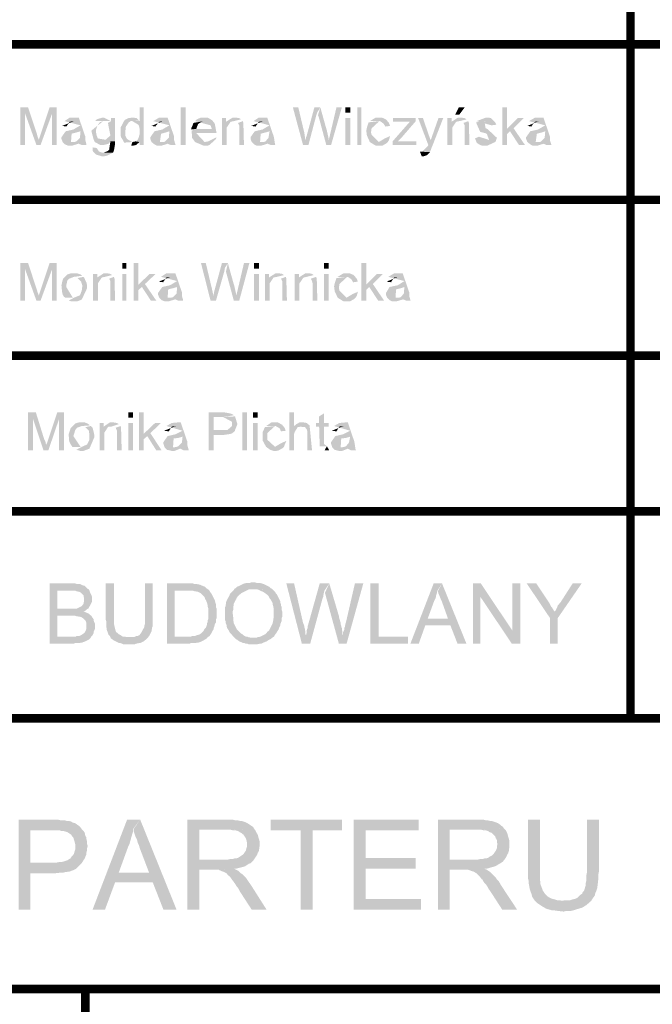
# Model space of a CAD drawing. Header units: millimetres. Extents: x -14047 to 49934, y -21523 to 14989.
# Tile 200 of 201: x 13770 to 13864, y 2704 to 2850. Entities that reach past the tile are written whole.
import ezdxf

# ---------------------------------------------------------------- set-up
doc = ezdxf.new("R2010")
doc.units = ezdxf.units.MM
doc.linetypes.add('ACAD_ISO02W100', pattern=[15, 12, -3])
doc.layers.add('A_PPOŻ', color=1, linetype='ACAD_ISO02W100', lineweight=30, true_color=0xff0000)
doc.layers.add('H', color=7, linetype='Continuous')
doc.layers.add('P', color=7, linetype='Continuous')

# ---------------------------------------------------------------- blocks, each defined once
blk = doc.blocks.new('PODKŁAD')
at = {"layer": 'H', "linetype": 'Continuous'}
for points in [[(16810.22, 5206.58), (16810.22, 5212.14), (16811.37, 5212.14), (16810.93, 5211.25), (16810.93, 5206.58)], [(16812.61, 5206.58), (16810.93, 5211.25), (16811.37, 5212.14), (16812.69, 5208.17), (16812.78, 5207.81), (16812.96, 5207.37)], [(16812.61, 5206.58), (16812.96, 5207.37), (16813.05, 5207.64), (16814.55, 5212.14), (16815.6, 5212.14), (16814.9, 5211.17), (16813.22, 5206.58)], [(16814.9, 5206.58), (16814.9, 5211.17), (16815.6, 5212.14), (16815.6, 5206.58)], [(16827.86, 5206.58), (16827.86, 5207.02), (16827.24, 5207.11), (16827.51, 5207.28), (16827.68, 5207.55), (16827.86, 5208.17), (16827.86, 5208.7), (16827.86, 5208.96), (16827.77, 5209.4), (16827.68, 5209.58), (16826.8, 5210.11), (16827.86, 5210.11), (16827.86, 5212.14), (16828.48, 5212.14), (16828.48, 5206.58)], [(16833.94, 5206.58), (16833.94, 5212.14), (16834.65, 5212.14), (16834.65, 5206.58)], [(16852.02, 5206.58), (16850.52, 5212.14), (16851.32, 5212.14), (16852.2, 5208.43), (16852.38, 5207.28)], [(16852.02, 5206.58), (16852.38, 5207.28), (16852.46, 5207.55), (16852.46, 5207.73), (16852.55, 5207.9), (16853.7, 5212.14), (16854.58, 5212.14), (16854.14, 5211.43), (16853.96, 5210.9), (16852.82, 5206.58)], [(16855.46, 5206.58), (16854.32, 5210.81), (16854.23, 5210.99), (16854.58, 5212.14), (16855.37, 5209.31), (16855.55, 5208.7), (16855.82, 5207.46), (16855.82, 5207.28)], [(16855.46, 5206.58), (16855.82, 5207.28), (16856.96, 5212.14), (16857.76, 5212.14), (16856.17, 5206.58)], [(16858.29, 5211.34), (16858.29, 5212.14), (16858.99, 5212.14), (16858.99, 5211.34)], [(16860.04, 5206.58), (16860.04, 5212.14), (16860.66, 5212.14), (16860.66, 5206.58)], [(16874.51, 5211.08), (16875.04, 5212.14), (16875.92, 5212.14), (16875.13, 5211.08)], [(16881.48, 5206.58), (16881.48, 5212.14), (16882.18, 5212.14), (16882.18, 5208.96), (16882.62, 5208.61), (16882.18, 5208.17), (16882.18, 5206.58)], [(16817.1, 5209.31), (16816.4, 5209.4), (16818.16, 5210.11), (16817.54, 5210.02), (16817.1, 5209.4)], [(16819.31, 5206.58), (16818.25, 5207.02), (16818.51, 5207.11), (16819.04, 5207.64), (16819.13, 5208.61), (16816.93, 5208.61), (16818.07, 5208.87), (16819.13, 5209.49), (16816.75, 5210.11), (16817.54, 5210.64), (16818.43, 5210.64), (16818.87, 5210.64), (16819.84, 5207.81), (16819.84, 5207.28), (16820.01, 5206.67), (16820.01, 5206.58)], [(16822.3, 5206.58), (16822.04, 5206.58), (16821.25, 5207.02), (16821.07, 5207.37), (16820.72, 5208.7), (16822.48, 5210.11), (16821.95, 5209.93), (16821.6, 5209.4), (16821.43, 5208.87), (16821.43, 5208.43), (16821.51, 5207.99), (16821.69, 5207.55), (16824.24, 5207.11), (16823.54, 5207.11), (16823.27, 5206.76), (16822.57, 5206.58)], [(16822.74, 5210.11), (16821.25, 5210.11), (16821.51, 5210.37), (16822.39, 5210.64), (16822.57, 5210.64), (16823.62, 5210.11)], [(16824.24, 5207.11), (16822.57, 5207.11), (16823.54, 5207.99), (16823.18, 5209.84), (16823.62, 5210.11), (16823.62, 5210.55), (16824.24, 5210.55)], [(16825.57, 5206.93), (16825.3, 5207.46), (16825.12, 5207.73), (16825.04, 5207.99), (16825.04, 5208.7), (16825.04, 5209.14), (16825.65, 5210.28), (16826.18, 5210.55), (16826.89, 5210.64), (16827.42, 5210.55), (16827.77, 5210.2), (16826.8, 5210.11), (16826.54, 5210.11), (16826.27, 5209.93), (16825.83, 5209.31), (16825.74, 5208.43), (16825.74, 5207.99), (16826.01, 5207.46), (16826.8, 5207.02)], [(16830.24, 5209.31), (16829.62, 5209.4), (16831.3, 5210.11), (16830.77, 5210.02), (16830.24, 5209.4)], [(16832.44, 5206.58), (16831.47, 5207.02), (16831.65, 5207.11), (16832.18, 5207.64), (16832.27, 5208.61), (16830.06, 5208.61), (16831.21, 5208.87), (16832.27, 5209.49), (16829.89, 5210.11), (16830.77, 5210.64), (16831.56, 5210.64), (16832, 5210.64), (16832.97, 5207.81), (16832.97, 5207.28), (16833.15, 5206.67), (16833.24, 5206.58)], [(16836.06, 5207.02), (16835.62, 5207.64), (16835.62, 5207.9), (16835.53, 5208.7), (16836.24, 5208.96), (16838.53, 5208.96), (16838.35, 5209.49), (16836.06, 5210.11), (16836.32, 5210.37), (16836.94, 5210.64), (16837.38, 5210.64), (16837.56, 5210.64), (16837.82, 5210.64), (16838.09, 5210.55), (16838.62, 5210.2), (16838.97, 5209.75), (16839.24, 5208.34), (16836.24, 5208.34), (16837.47, 5207.02)], [(16835.53, 5208.87), (16835.53, 5209.14), (16835.71, 5209.49), (16835.8, 5209.84), (16837.3, 5210.11), (16837.03, 5210.02), (16836.5, 5209.67), (16836.24, 5208.96)], [(16840.03, 5206.58), (16840.03, 5210.55), (16840.65, 5210.55), (16840.65, 5210.02), (16841.26, 5209.93), (16840.73, 5209.14), (16840.73, 5206.58)], [(16841.26, 5209.93), (16840.65, 5210.02), (16841.62, 5210.64), (16841.88, 5210.64), (16842.06, 5210.64), (16842.59, 5210.55), (16842.85, 5210.37), (16841.79, 5210.11), (16841.35, 5210.02)], [(16842.59, 5206.58), (16842.59, 5209.14), (16842.59, 5209.49), (16842.41, 5209.84), (16843.12, 5210.11), (16843.2, 5209.84), (16843.29, 5206.58)], [(16845.06, 5209.31), (16844.35, 5209.4), (16846.11, 5210.11), (16845.5, 5210.02), (16845.06, 5209.4)], [(16847.26, 5206.58), (16846.2, 5207.02), (16846.47, 5207.11), (16846.91, 5207.64), (16847.08, 5208.61), (16844.88, 5208.61), (16846.03, 5208.87), (16847.08, 5209.49), (16844.7, 5210.11), (16845.5, 5210.64), (16846.38, 5210.64), (16846.73, 5210.64), (16847.7, 5207.81), (16847.79, 5207.28), (16847.88, 5206.67), (16847.97, 5206.58)], [(16858.29, 5206.58), (16858.29, 5210.55), (16858.99, 5210.55), (16858.99, 5206.58)], [(16861.9, 5207.02), (16861.46, 5207.99), (16861.37, 5208.7), (16861.46, 5209.14), (16861.72, 5209.93), (16863.31, 5210.11), (16862.16, 5209.05), (16862.07, 5208.43), (16862.16, 5208.08), (16863.22, 5207.02)], [(16864.19, 5209.31), (16863.92, 5209.75), (16863.4, 5210.11), (16861.9, 5210.11), (16862.78, 5210.64), (16863.4, 5210.64), (16863.66, 5210.64), (16864.28, 5210.37), (16864.72, 5209.84), (16864.89, 5209.4)], [(16865.25, 5206.58), (16865.25, 5207.11), (16867.81, 5210.02), (16868.69, 5210.11), (16866.48, 5207.55), (16866.04, 5207.11)], [(16865.34, 5210.02), (16865.34, 5210.55), (16868.69, 5210.55), (16868.69, 5210.11), (16867.81, 5210.02), (16867.36, 5210.02), (16867.19, 5210.02)], [(16870.54, 5206.58), (16869.04, 5210.55), (16869.75, 5210.55), (16870.54, 5208.25), (16870.89, 5207.28)], [(16870.8, 5205.52), (16869.66, 5205.61), (16870.45, 5206.4), (16870.89, 5207.28), (16872.04, 5210.55), (16872.74, 5210.55), (16871.16, 5206.49), (16871.07, 5206.31), (16870.89, 5205.79), (16870.8, 5205.61)], [(16873.36, 5206.58), (16873.36, 5210.55), (16873.98, 5210.55), (16873.98, 5210.02), (16874.6, 5209.93), (16874.07, 5209.14), (16874.07, 5206.58)], [(16874.6, 5209.93), (16873.98, 5210.02), (16874.95, 5210.64), (16875.21, 5210.64), (16875.39, 5210.64), (16875.92, 5210.55), (16876.18, 5210.37), (16875.13, 5210.11), (16874.68, 5210.02)], [(16875.92, 5206.58), (16875.92, 5209.14), (16875.92, 5209.49), (16875.74, 5209.84), (16876.45, 5210.11), (16876.54, 5209.84), (16876.62, 5206.58)], [(16880.42, 5207.02), (16879.09, 5207.02), (16879.62, 5207.11), (16879.18, 5208.25), (16878.92, 5208.34), (16878.21, 5208.52), (16877.59, 5209.93), (16879.01, 5210.11), (16878.83, 5210.11), (16879.01, 5209.05), (16879.27, 5208.96), (16880.68, 5207.64), (16880.51, 5207.11)], [(16879.89, 5209.49), (16877.68, 5210.11), (16879.09, 5210.64), (16879.45, 5210.64), (16879.8, 5210.55), (16880.42, 5209.93), (16880.59, 5209.58)], [(16883.94, 5206.58), (16882.62, 5208.61), (16882.18, 5208.96), (16883.77, 5210.55), (16884.65, 5210.55), (16883.15, 5209.05), (16884.83, 5206.58)], [(16885.8, 5209.31), (16885.18, 5209.4), (16886.86, 5210.11), (16886.33, 5210.02), (16885.8, 5209.4)], [(16888, 5206.58), (16887.03, 5207.02), (16887.21, 5207.11), (16887.74, 5207.64), (16887.83, 5208.61), (16885.62, 5208.61), (16886.77, 5208.87), (16887.83, 5209.49), (16885.44, 5210.11), (16886.33, 5210.64), (16887.12, 5210.64), (16887.56, 5210.64), (16888.53, 5207.81), (16888.53, 5207.28), (16888.71, 5206.67), (16888.8, 5206.58)], [(16816.49, 5207.02), (16816.31, 5207.46), (16816.31, 5207.73), (16816.93, 5208.61), (16819.13, 5208.61), (16818.51, 5208.43), (16817.81, 5208.25), (16817.72, 5207.02)], [(16829.62, 5207.02), (16829.45, 5207.46), (16829.45, 5207.73), (16830.06, 5208.61), (16832.27, 5208.61), (16831.74, 5208.43), (16831.03, 5208.25), (16830.86, 5207.02)], [(16844.44, 5207.02), (16844.26, 5207.46), (16844.26, 5207.73), (16844.88, 5208.61), (16847.08, 5208.61), (16846.47, 5208.43), (16845.76, 5208.25), (16845.67, 5207.02)], [(16863.13, 5206.49), (16862.78, 5206.49), (16862.6, 5206.58), (16861.9, 5207.02), (16863.22, 5207.02), (16864.1, 5207.55), (16864.89, 5207.9), (16864.72, 5207.28), (16864.54, 5207.02), (16864.37, 5206.84), (16863.75, 5206.49), (16863.4, 5206.49)], [(16885.18, 5207.02), (16885, 5207.46), (16885, 5207.73), (16885.62, 5208.61), (16887.83, 5208.61), (16887.3, 5208.43), (16886.59, 5208.25), (16886.41, 5207.02)], [(16817.54, 5206.49), (16817.28, 5206.49), (16816.84, 5206.67), (16816.49, 5207.02), (16817.81, 5207.02), (16818.25, 5207.02), (16819.13, 5207.02), (16818.78, 5206.76), (16817.9, 5206.49)], [(16823.89, 5205.43), (16822.48, 5205.43), (16822.74, 5205.52), (16823.18, 5205.7), (16823.36, 5205.87), (16823.54, 5207.11), (16824.24, 5207.11), (16824.24, 5206.76), (16824.07, 5205.79), (16823.98, 5205.52)], [(16826.62, 5206.49), (16826.8, 5207.02), (16827.24, 5207.11), (16827.86, 5207.02), (16827.33, 5206.58), (16826.89, 5206.49)], [(16830.68, 5206.49), (16830.42, 5206.49), (16830.06, 5206.67), (16829.62, 5207.02), (16831.03, 5207.02), (16831.47, 5207.02), (16832.36, 5207.02), (16832, 5206.76), (16831.12, 5206.49)], [(16837.3, 5206.49), (16836.06, 5207.02), (16837.47, 5207.02), (16838, 5207.11), (16839.24, 5207.73), (16839.15, 5207.46), (16838.18, 5206.58), (16837.91, 5206.49), (16837.65, 5206.49)], [(16845.5, 5206.49), (16845.14, 5206.49), (16844.79, 5206.67), (16844.44, 5207.02), (16845.76, 5207.02), (16846.2, 5207.02), (16847.08, 5207.02), (16846.73, 5206.76), (16845.85, 5206.49)], [(16865.25, 5206.58), (16866.04, 5207.11), (16868.78, 5207.11), (16868.78, 5206.58)], [(16878.92, 5206.49), (16878.48, 5206.49), (16878.21, 5206.58), (16878.04, 5206.67), (16877.68, 5206.93), (16877.59, 5207.2), (16877.42, 5207.55), (16878.04, 5207.81), (16880.42, 5207.02), (16879.27, 5206.49)], [(16886.24, 5206.49), (16885.97, 5206.49), (16885.62, 5206.67), (16885.18, 5207.02), (16886.59, 5207.02), (16887.03, 5207.02), (16887.91, 5207.02), (16887.56, 5206.76), (16886.68, 5206.49)], [(16822.3, 5204.9), (16821.43, 5205.17), (16820.98, 5205.61), (16820.9, 5205.87), (16820.9, 5206.23), (16821.51, 5206.14), (16821.87, 5205.61), (16822.39, 5205.43), (16823.89, 5205.43), (16823.01, 5204.99), (16822.57, 5204.9)], [(16869.83, 5204.9), (16869.57, 5204.9), (16869.3, 5205.61), (16870.8, 5205.52), (16870.36, 5205.08)], [(16810.22, 5183.57), (16810.22, 5189.12), (16811.37, 5189.12), (16810.93, 5188.23), (16810.93, 5183.57)], [(16812.61, 5183.57), (16810.93, 5188.23), (16811.37, 5189.12), (16812.69, 5185.15), (16812.78, 5184.8), (16812.96, 5184.36)], [(16812.61, 5183.57), (16812.96, 5184.36), (16813.05, 5184.62), (16814.55, 5189.12), (16815.6, 5189.12), (16814.9, 5188.15), (16813.22, 5183.57)], [(16814.9, 5183.57), (16814.9, 5188.15), (16815.6, 5189.12), (16815.6, 5183.57)], [(16825.3, 5188.32), (16825.3, 5189.12), (16825.92, 5189.12), (16825.92, 5188.32)], [(16826.98, 5183.57), (16826.98, 5189.12), (16827.68, 5189.12), (16827.68, 5185.94), (16828.21, 5185.59), (16827.68, 5185.15), (16827.68, 5183.57)], [(16838.35, 5183.57), (16836.94, 5189.12), (16837.65, 5189.12), (16838.53, 5185.41), (16838.79, 5184.27)], [(16838.35, 5183.57), (16838.79, 5184.27), (16838.79, 5184.54), (16838.88, 5184.71), (16838.88, 5184.88), (16840.03, 5189.12), (16840.91, 5189.12), (16840.47, 5188.41), (16840.38, 5187.88), (16839.15, 5183.57)], [(16841.79, 5183.57), (16840.65, 5187.79), (16840.65, 5187.97), (16840.91, 5189.12), (16841.7, 5186.29), (16841.88, 5185.68), (16842.15, 5184.45), (16842.15, 5184.27)], [(16841.79, 5183.57), (16842.15, 5184.27), (16843.29, 5189.12), (16844.09, 5189.12), (16842.59, 5183.57)], [(16844.79, 5188.32), (16844.79, 5189.12), (16845.5, 5189.12), (16845.5, 5188.32)], [(16855.11, 5188.32), (16855.11, 5189.12), (16855.82, 5189.12), (16855.82, 5188.32)], [(16860.66, 5183.57), (16860.66, 5189.12), (16861.37, 5189.12), (16861.37, 5185.94), (16861.81, 5185.59), (16861.37, 5185.15), (16861.37, 5183.57)], [(16816.84, 5184.01), (16816.66, 5184.18), (16816.49, 5184.45), (16816.4, 5184.88), (16816.31, 5185.85), (16816.49, 5186.65), (16816.57, 5186.82), (16817.19, 5187.44), (16817.46, 5187.53), (16817.72, 5187.62), (16818.6, 5187.62), (16818.87, 5187.53), (16819.13, 5187.44), (16819.4, 5187.26), (16818.16, 5187.09), (16817.46, 5186.82), (16817.19, 5186.56), (16817.02, 5185.85), (16817.02, 5185.59), (16817.99, 5184.01), (16818.16, 5184.01)], [(16820.98, 5183.57), (16820.98, 5187.53), (16821.6, 5187.53), (16821.6, 5187), (16822.21, 5186.91), (16821.69, 5186.12), (16821.69, 5183.57)], [(16822.21, 5186.91), (16821.6, 5187), (16822.57, 5187.62), (16822.83, 5187.62), (16823.01, 5187.62), (16823.54, 5187.53), (16823.8, 5187.35), (16822.74, 5187.09), (16822.3, 5187)], [(16825.3, 5183.57), (16825.3, 5187.53), (16825.92, 5187.53), (16825.92, 5183.57)], [(16829.53, 5183.57), (16828.21, 5185.59), (16827.68, 5185.94), (16829.36, 5187.53), (16830.24, 5187.53), (16828.65, 5186.03), (16830.33, 5183.57)], [(16833.59, 5183.57), (16832.53, 5184.01), (16832.8, 5184.09), (16833.33, 5184.62), (16833.41, 5185.59), (16831.21, 5185.59), (16832.36, 5185.85), (16833.41, 5186.47), (16831.03, 5187.09), (16831.83, 5187.62), (16832.71, 5187.62), (16833.15, 5187.62), (16834.12, 5184.8), (16834.12, 5184.27), (16834.3, 5183.65), (16834.3, 5183.57)], [(16844.79, 5183.57), (16844.79, 5187.53), (16845.5, 5187.53), (16845.5, 5183.57)], [(16846.38, 5183.57), (16846.38, 5187.53), (16847, 5187.53), (16847, 5187), (16847.61, 5186.91), (16847.08, 5186.12), (16847.08, 5183.57)], [(16847.61, 5186.91), (16847, 5187), (16847.97, 5187.62), (16848.23, 5187.62), (16848.41, 5187.62), (16848.94, 5187.53), (16849.2, 5187.35), (16848.14, 5187.09), (16847.7, 5187)], [(16850.79, 5183.57), (16850.79, 5187.53), (16851.41, 5187.53), (16851.41, 5187), (16852.02, 5186.91), (16851.49, 5186.12), (16851.49, 5183.57)], [(16852.02, 5186.91), (16851.41, 5187), (16852.38, 5187.62), (16852.64, 5187.62), (16852.91, 5187.62), (16853.35, 5187.53), (16853.61, 5187.35), (16852.55, 5187.09), (16852.2, 5187)], [(16855.11, 5183.57), (16855.11, 5187.53), (16855.82, 5187.53), (16855.82, 5183.57)], [(16859.43, 5186.29), (16859.16, 5186.74), (16858.64, 5187.09), (16857.14, 5187.09), (16858.02, 5187.62), (16858.64, 5187.62), (16858.9, 5187.62), (16859.52, 5187.35), (16859.96, 5186.82), (16860.13, 5186.38)], [(16863.13, 5183.57), (16861.81, 5185.59), (16861.37, 5185.94), (16862.95, 5187.53), (16863.84, 5187.53), (16862.34, 5186.03), (16864.01, 5183.57)], [(16867.28, 5183.57), (16866.22, 5184.01), (16866.48, 5184.09), (16866.92, 5184.62), (16867.01, 5185.59), (16864.81, 5185.59), (16866.04, 5185.85), (16867.01, 5186.47), (16864.63, 5187.09), (16865.51, 5187.62), (16866.31, 5187.62), (16866.75, 5187.62), (16867.72, 5184.8), (16867.72, 5184.27), (16867.89, 5183.65), (16867.98, 5183.57)], [(16818.07, 5183.48), (16817.72, 5183.48), (16817.37, 5183.57), (16818.16, 5184.01), (16819.04, 5184.36), (16819.31, 5185.06), (16819.4, 5185.77), (16819.22, 5186.38), (16818.69, 5186.91), (16819.57, 5187.09), (16819.75, 5186.82), (16819.84, 5186.56), (16820.01, 5186.21), (16820.1, 5185.77), (16820.1, 5185.41), (16819.31, 5183.74), (16818.69, 5183.48), (16818.43, 5183.48)], [(16823.54, 5183.57), (16823.54, 5186.12), (16823.54, 5186.47), (16823.36, 5186.82), (16824.07, 5187.09), (16824.15, 5186.82), (16824.24, 5183.57)], [(16831.39, 5186.29), (16830.68, 5186.38), (16832.44, 5187.09), (16831.83, 5187), (16831.39, 5186.38)], [(16848.94, 5183.57), (16848.94, 5186.12), (16848.94, 5186.47), (16848.76, 5186.82), (16849.47, 5187.09), (16849.55, 5186.82), (16849.64, 5183.57)], [(16853.43, 5183.57), (16853.43, 5186.12), (16853.35, 5186.47), (16853.17, 5186.82), (16853.96, 5187.09), (16854.05, 5186.82), (16854.14, 5183.57)], [(16857.14, 5184.01), (16856.7, 5184.97), (16856.61, 5185.68), (16856.7, 5186.12), (16856.96, 5186.91), (16858.55, 5187.09), (16857.4, 5186.03), (16857.32, 5185.41), (16857.4, 5185.06), (16858.46, 5184.01)], [(16865.07, 5186.29), (16864.37, 5186.38), (16866.04, 5187.09), (16865.51, 5187), (16865.07, 5186.38)], [(16830.77, 5184.01), (16830.59, 5184.45), (16830.59, 5184.71), (16831.21, 5185.59), (16833.41, 5185.59), (16832.8, 5185.41), (16832.09, 5185.24), (16832, 5184.01)], [(16858.37, 5183.48), (16858.02, 5183.48), (16857.84, 5183.57), (16857.14, 5184.01), (16858.46, 5184.01), (16859.34, 5184.54), (16860.13, 5184.88), (16859.96, 5184.27), (16859.78, 5184.01), (16859.6, 5183.83), (16858.99, 5183.48), (16858.64, 5183.48)], [(16864.45, 5184.01), (16864.28, 5184.45), (16864.28, 5184.71), (16864.81, 5185.59), (16867.01, 5185.59), (16866.48, 5185.41), (16865.78, 5185.24), (16865.69, 5184.01)], [(16831.83, 5183.48), (16831.56, 5183.48), (16831.12, 5183.65), (16830.77, 5184.01), (16832.09, 5184.01), (16832.53, 5184.01), (16833.41, 5184.01), (16833.06, 5183.74), (16832.18, 5183.48)], [(16865.42, 5183.48), (16865.16, 5183.48), (16864.81, 5183.65), (16864.45, 5184.01), (16865.78, 5184.01), (16866.22, 5184.01), (16867.1, 5184.01), (16866.75, 5183.74), (16865.87, 5183.48)], [(16811.37, 5161.43), (16811.37, 5167.07), (16812.52, 5167.07), (16812.08, 5166.19), (16812.08, 5161.43)], [(16813.66, 5161.43), (16812.08, 5166.19), (16812.52, 5167.07), (16813.75, 5163.1), (16813.93, 5162.75), (16814.02, 5162.31), (16814.02, 5162.22)], [(16813.66, 5161.43), (16814.02, 5162.22), (16814.19, 5162.58), (16815.69, 5167.07), (16816.66, 5167.07), (16815.96, 5166.1), (16814.37, 5161.43)], [(16815.96, 5161.43), (16815.96, 5166.1), (16816.66, 5167.07), (16816.66, 5161.43)], [(16826.18, 5166.28), (16826.18, 5167.07), (16826.89, 5167.07), (16826.89, 5166.28)], [(16827.77, 5161.43), (16827.77, 5167.07), (16828.48, 5167.07), (16828.48, 5163.9), (16829, 5163.55), (16828.48, 5163.1), (16828.48, 5161.43)], [(16838.09, 5161.43), (16838.09, 5167.07), (16840.29, 5167.07), (16841.26, 5166.9), (16841.53, 5166.81), (16841.79, 5166.63), (16840.21, 5166.37), (16838.79, 5166.37), (16838.79, 5164.43), (16841.97, 5164.34), (16841.79, 5164.16), (16841.44, 5163.9), (16840.91, 5163.81), (16840.29, 5163.72), (16838.79, 5163.72), (16838.79, 5161.43)], [(16841.97, 5164.34), (16838.79, 5164.43), (16840.38, 5164.43), (16840.82, 5164.43), (16841.53, 5165.04), (16841.53, 5165.66), (16840.21, 5166.37), (16841.97, 5166.46), (16842.32, 5165.31), (16841.97, 5164.43)], [(16843.03, 5161.43), (16843.03, 5167.07), (16843.73, 5167.07), (16843.73, 5161.43)], [(16844.62, 5166.28), (16844.62, 5167.07), (16845.32, 5167.07), (16845.32, 5166.28)], [(16850, 5161.43), (16850, 5167.07), (16850.7, 5167.07), (16850.7, 5165.04), (16851.76, 5164.96), (16851.23, 5164.87), (16850.79, 5164.16), (16850.7, 5163.9), (16850.7, 5161.43)], [(16854.49, 5162.05), (16854.4, 5164.96), (16853.96, 5164.96), (16853.96, 5165.49), (16854.4, 5165.49), (16854.4, 5166.46), (16855.11, 5166.9), (16855.11, 5165.49), (16855.82, 5165.49), (16855.82, 5164.96), (16855.11, 5164.96), (16855.11, 5162.4), (16855.55, 5162.05)], [(16817.9, 5161.96), (16817.81, 5162.13), (16817.63, 5162.4), (16817.46, 5162.75), (16817.37, 5163.81), (16817.63, 5164.6), (16817.72, 5164.78), (16818.34, 5165.4), (16818.6, 5165.49), (16818.87, 5165.57), (16819.4, 5165.57), (16819.75, 5165.57), (16819.93, 5165.49), (16820.19, 5165.4), (16820.54, 5165.13), (16819.31, 5165.04), (16818.6, 5164.78), (16818.34, 5164.43), (16818.16, 5163.81), (16818.07, 5163.55), (16819.13, 5161.96), (16819.31, 5161.96)], [(16819.13, 5161.34), (16818.87, 5161.43), (16818.51, 5161.52), (16819.31, 5161.96), (16820.1, 5162.31), (16820.45, 5163.02), (16820.45, 5163.63), (16820.37, 5164.34), (16819.84, 5164.87), (16820.63, 5165.04), (16820.9, 5164.78), (16820.98, 5164.52), (16821.07, 5164.16), (16821.16, 5163.72), (16821.16, 5163.37), (16820.45, 5161.69), (16819.75, 5161.43), (16819.48, 5161.34)], [(16821.95, 5161.43), (16821.95, 5165.49), (16822.57, 5165.49), (16822.57, 5164.96), (16823.18, 5164.87), (16822.65, 5164.07), (16822.65, 5161.43)], [(16823.18, 5164.87), (16822.57, 5164.96), (16823.45, 5165.57), (16823.8, 5165.57), (16823.98, 5165.57), (16824.51, 5165.49), (16824.77, 5165.31), (16823.71, 5164.96), (16823.27, 5164.96)], [(16824.51, 5161.43), (16824.51, 5164.07), (16824.51, 5164.34), (16824.33, 5164.78), (16825.04, 5165.04), (16825.12, 5164.78), (16825.21, 5161.43)], [(16826.18, 5161.43), (16826.18, 5165.49), (16826.89, 5165.49), (16826.89, 5161.43)], [(16830.33, 5161.43), (16829, 5163.55), (16828.48, 5163.9), (16830.15, 5165.49), (16831.03, 5165.49), (16829.45, 5163.99), (16831.12, 5161.43)], [(16832.18, 5164.25), (16831.47, 5164.34), (16833.24, 5165.04), (16832.62, 5164.96)], [(16834.38, 5161.43), (16833.33, 5161.96), (16833.59, 5162.05), (16834.12, 5162.58), (16834.21, 5163.46), (16832, 5163.55), (16833.15, 5163.81), (16834.21, 5164.34), (16831.83, 5165.04), (16832.62, 5165.49), (16833.5, 5165.57), (16833.94, 5165.57), (16834.91, 5162.75), (16834.91, 5162.22), (16835.09, 5161.6), (16835.09, 5161.43)], [(16844.62, 5161.43), (16844.62, 5165.49), (16845.32, 5165.49), (16845.32, 5161.43)], [(16846.56, 5161.96), (16846.03, 5162.93), (16846.03, 5163.63), (16846.03, 5164.07), (16846.38, 5164.87), (16847.88, 5165.04), (16846.73, 5163.99), (16846.73, 5163.28), (16846.73, 5163.02), (16847.88, 5161.96)], [(16848.76, 5164.25), (16848.58, 5164.69), (16847.97, 5165.04), (16846.56, 5165.04), (16847.35, 5165.57), (16847.97, 5165.57), (16848.32, 5165.57), (16848.94, 5165.22), (16849.29, 5164.78), (16849.47, 5164.34)], [(16852.64, 5161.43), (16852.64, 5163.99), (16852.64, 5164.34), (16852.55, 5164.6), (16852.29, 5164.87), (16850.7, 5165.04), (16851.05, 5165.31), (16851.49, 5165.57), (16852.11, 5165.57), (16852.55, 5165.49), (16852.99, 5165.13), (16853.35, 5161.43)], [(16856.96, 5164.25), (16856.26, 5164.34), (16858.02, 5165.04), (16857.4, 5164.96)], [(16859.16, 5161.43), (16858.11, 5161.96), (16858.37, 5162.05), (16858.81, 5162.58), (16858.99, 5163.46), (16856.79, 5163.55), (16857.93, 5163.81), (16858.99, 5164.34), (16856.61, 5165.04), (16857.4, 5165.49), (16858.29, 5165.57), (16858.64, 5165.57), (16859.6, 5162.75), (16859.69, 5162.22), (16859.78, 5161.6), (16859.87, 5161.43)], [(16831.56, 5161.87), (16831.39, 5162.4), (16831.39, 5162.66), (16832, 5163.55), (16834.21, 5163.46), (16833.59, 5163.28), (16832.89, 5163.19), (16832.8, 5161.87)], [(16847.7, 5161.34), (16847.44, 5161.43), (16847.17, 5161.52), (16846.56, 5161.96), (16847.88, 5161.96), (16848.76, 5162.49), (16849.55, 5162.84), (16849.29, 5162.22), (16849.2, 5161.96), (16849.02, 5161.78), (16848.41, 5161.43), (16847.97, 5161.34)], [(16856.35, 5161.87), (16856.17, 5162.4), (16856.17, 5162.66), (16856.79, 5163.55), (16858.99, 5163.46), (16858.37, 5163.28), (16857.67, 5163.19), (16857.58, 5161.87)], [(16832.62, 5161.34), (16832.36, 5161.43), (16831.92, 5161.52), (16831.56, 5161.87), (16832.89, 5161.87), (16833.33, 5161.96), (16834.21, 5161.96), (16833.86, 5161.69), (16832.97, 5161.34)], [(16855.2, 5161.43), (16855.55, 5162.05), (16855.9, 5161.43), (16855.64, 5161.43), (16855.46, 5161.43)], [(16857.4, 5161.34), (16857.05, 5161.43), (16856.7, 5161.52), (16856.35, 5161.87), (16857.67, 5161.87), (16858.11, 5161.96), (16858.99, 5161.96), (16858.64, 5161.69), (16857.76, 5161.34)], [(16814.55, 5132.86), (16814.55, 5141.77), (16817.9, 5141.77), (16818.34, 5141.77), (16818.6, 5141.68), (16819.04, 5141.68), (16819.22, 5141.59), (16819.4, 5141.5), (16819.75, 5141.41), (16819.93, 5141.24), (16820.01, 5141.15), (16820.19, 5140.97), (16820.37, 5140.88), (16817.46, 5140.71), (16815.69, 5140.71), (16815.69, 5138.06), (16820.1, 5137.97), (16819.93, 5137.8), (16819.75, 5137.71), (16819.57, 5137.62), (16819.84, 5137.53), (16820.19, 5137.36), (16820.37, 5137.27), (16820.54, 5137.09), (16817.81, 5137), (16815.69, 5137), (16815.69, 5133.92), (16820.72, 5133.92), (16820.63, 5133.74), (16820.45, 5133.56), (16820.37, 5133.48), (16820.19, 5133.39), (16820.01, 5133.3), (16819.84, 5133.21), (16819.57, 5133.12), (16819.4, 5133.03), (16819.22, 5133.03), (16818.96, 5132.95), (16818.78, 5132.95), (16818.6, 5132.95), (16818.34, 5132.95), (16818.07, 5132.86)], [(16823.62, 5133.65), (16823.54, 5133.83), (16823.45, 5134.01), (16823.27, 5134.18), (16823.18, 5134.45), (16823.01, 5134.89), (16823.01, 5135.15), (16822.92, 5135.33), (16822.92, 5135.5), (16822.92, 5135.77), (16822.92, 5136.03), (16822.92, 5136.21), (16822.83, 5136.47), (16822.83, 5141.77), (16824.07, 5141.77), (16824.07, 5136.12), (16824.07, 5135.86), (16824.15, 5135.42), (16824.24, 5135.06), (16824.33, 5134.71), (16824.42, 5134.53), (16824.6, 5134.45), (16824.77, 5134.27), (16824.95, 5134.18), (16825.21, 5134.01), (16825.39, 5133.92), (16825.57, 5133.92), (16826.01, 5133.83), (16826.27, 5133.83)], [(16826.36, 5132.77), (16826.09, 5132.77), (16825.92, 5132.77), (16825.65, 5132.77), (16825.48, 5132.77), (16825.04, 5132.95), (16824.86, 5132.95), (16824.51, 5133.12), (16824.15, 5133.3), (16823.98, 5133.39), (16823.62, 5133.65), (16826.27, 5133.83), (16826.54, 5133.83), (16826.8, 5133.83), (16827.06, 5133.83), (16827.24, 5133.92), (16827.42, 5134.01), (16827.59, 5134.01), (16827.77, 5134.09), (16828.03, 5134.36), (16828.56, 5135.33), (16828.56, 5135.5), (16828.65, 5135.77), (16828.65, 5136.03), (16828.65, 5136.3), (16828.65, 5141.77), (16829.8, 5141.77), (16829.8, 5136.12), (16829.8, 5135.68), (16829.8, 5135.42), (16829.71, 5135.24), (16829.71, 5135.06), (16829.62, 5134.89), (16829.62, 5134.71), (16829.45, 5134.36), (16829.27, 5134.01), (16829, 5133.65), (16828.83, 5133.48), (16828.65, 5133.39), (16828.48, 5133.21), (16828.3, 5133.12), (16827.95, 5132.95), (16827.77, 5132.95), (16827.33, 5132.86), (16827.15, 5132.77), (16826.89, 5132.77)], [(16831.92, 5132.86), (16831.92, 5141.77), (16834.91, 5141.77), (16835.27, 5141.77), (16835.44, 5141.77), (16835.71, 5141.77), (16835.97, 5141.68), (16836.32, 5141.68), (16836.77, 5141.59), (16836.94, 5141.5), (16837.38, 5141.33), (16837.56, 5141.24), (16837.74, 5141.06), (16838, 5140.88), (16834.91, 5140.71), (16833.06, 5140.71), (16833.06, 5133.92), (16837.91, 5133.83), (16837.82, 5133.65), (16837.65, 5133.56), (16837.38, 5133.39), (16837.03, 5133.21), (16836.85, 5133.12), (16836.59, 5133.03), (16836.32, 5133.03), (16836.15, 5132.95), (16835.88, 5132.95), (16835.71, 5132.95), (16835.44, 5132.95), (16835.27, 5132.86)], [(16841.88, 5133.74), (16841.79, 5133.83), (16841.35, 5134.36), (16841.18, 5134.53), (16841.09, 5134.71), (16841, 5134.89), (16840.82, 5135.15), (16840.73, 5135.42), (16840.73, 5135.59), (16840.65, 5135.77), (16840.56, 5136.03), (16840.56, 5136.21), (16840.47, 5136.39), (16840.47, 5136.83), (16840.47, 5137.09), (16840.47, 5137.44), (16840.47, 5137.71), (16840.47, 5137.97), (16840.47, 5138.15), (16840.56, 5138.41), (16840.56, 5138.59), (16840.65, 5138.77), (16840.65, 5139.03), (16840.73, 5139.21), (16840.82, 5139.38), (16841.09, 5139.91), (16841.18, 5140.09), (16841.26, 5140.27), (16841.44, 5140.44), (16841.53, 5140.53), (16841.79, 5140.8), (16841.88, 5140.97), (16842.06, 5141.06), (16842.23, 5141.24), (16842.41, 5141.33), (16842.59, 5141.41), (16842.76, 5141.5), (16842.94, 5141.59), (16843.12, 5141.68), (16843.38, 5141.77), (16843.73, 5141.85), (16844, 5141.85), (16844.17, 5141.85), (16844.44, 5141.94), (16844.88, 5141.94), (16845.14, 5141.85), (16845.32, 5141.85), (16845.59, 5141.85), (16845.94, 5141.77), (16846.2, 5141.68), (16846.56, 5141.5), (16846.73, 5141.41), (16846.91, 5141.33), (16847.08, 5141.24), (16847.26, 5141.06), (16847.44, 5140.97), (16844.7, 5140.88), (16844.44, 5140.88), (16844.26, 5140.88), (16844, 5140.88), (16843.82, 5140.8), (16843.47, 5140.62), (16843.29, 5140.53), (16842.94, 5140.36), (16842.76, 5140.18), (16842.59, 5140.09), (16842.41, 5139.91), (16842.23, 5139.65), (16842.15, 5139.47), (16841.97, 5139.12), (16841.88, 5138.94), (16841.79, 5138.77), (16841.79, 5138.59), (16841.7, 5138.33), (16841.7, 5138.15), (16841.7, 5137.89), (16841.62, 5137.62), (16841.62, 5137.36), (16841.7, 5136.74), (16841.7, 5136.47), (16841.7, 5136.3), (16841.79, 5136.03), (16841.79, 5135.86), (16841.97, 5135.5), (16842.06, 5135.33), (16842.15, 5135.15), (16842.23, 5134.98), (16842.41, 5134.8), (16842.67, 5134.53), (16842.85, 5134.36), (16843.03, 5134.27), (16843.12, 5134.18), (16843.38, 5134.01), (16843.56, 5133.92), (16843.73, 5133.92), (16843.91, 5133.83), (16844.35, 5133.74), (16844.53, 5133.74), (16844.7, 5133.74)], [(16844.7, 5132.77), (16844.44, 5132.77), (16844, 5132.77), (16843.82, 5132.86), (16843.56, 5132.86), (16843.38, 5132.95), (16843.2, 5132.95), (16842.59, 5133.21), (16842.23, 5133.48), (16842.06, 5133.56), (16841.88, 5133.74), (16844.7, 5133.74), (16844.88, 5133.74), (16845.14, 5133.74), (16845.32, 5133.83), (16845.5, 5133.83), (16845.76, 5133.92), (16845.94, 5134.01), (16846.11, 5134.09), (16846.29, 5134.18), (16846.47, 5134.27), (16846.64, 5134.45), (16846.73, 5134.62), (16847, 5134.8), (16847.17, 5135.15), (16847.35, 5135.5), (16847.44, 5135.68), (16847.53, 5135.86), (16847.61, 5136.3), (16847.61, 5136.47), (16847.7, 5136.74), (16847.7, 5137.18), (16847.7, 5137.53), (16847.7, 5137.97), (16847.61, 5138.41), (16847.53, 5138.68), (16847.53, 5138.86), (16847.44, 5139.03), (16847.35, 5139.21), (16847.26, 5139.38), (16847.08, 5139.56), (16847, 5139.74), (16846.91, 5139.91), (16846.73, 5140.09), (16846.38, 5140.36), (16846.11, 5140.53), (16845.67, 5140.71), (16845.5, 5140.8), (16845.32, 5140.88), (16845.06, 5140.88), (16844.88, 5140.88), (16847.44, 5140.97), (16847.61, 5140.8), (16847.7, 5140.71), (16847.88, 5140.53), (16847.97, 5140.36), (16848.14, 5140.18), (16848.23, 5140), (16848.32, 5139.83), (16848.58, 5139.3), (16848.67, 5139.12), (16848.67, 5138.94), (16848.76, 5138.68), (16848.76, 5138.5), (16848.85, 5138.33), (16848.85, 5138.06), (16848.85, 5137.89), (16848.94, 5137.62), (16848.94, 5137.44), (16848.94, 5137.09), (16848.94, 5136.83), (16848.85, 5136.65), (16848.85, 5136.39), (16848.85, 5136.21), (16848.67, 5135.77), (16848.67, 5135.59), (16848.5, 5135.24), (16848.41, 5134.98), (16848.23, 5134.71), (16848.14, 5134.53), (16847.88, 5134.18), (16847.79, 5134.01), (16847.61, 5133.83), (16847.44, 5133.74), (16847.26, 5133.56), (16847.08, 5133.48), (16846.91, 5133.39), (16846.64, 5133.21), (16846.2, 5133.03), (16846.03, 5132.95), (16845.85, 5132.86), (16845.67, 5132.86), (16845.23, 5132.77), (16844.97, 5132.77), (16844.79, 5132.77)], [(16851.85, 5132.86), (16849.55, 5141.77), (16850.7, 5141.77), (16852.02, 5135.95), (16852.2, 5135.5), (16852.2, 5135.33), (16852.29, 5135.06), (16852.29, 5134.89), (16852.38, 5134.71), (16852.38, 5134.27), (16852.46, 5134.09)], [(16851.85, 5132.86), (16852.46, 5134.09), (16852.55, 5134.45), (16852.55, 5134.8), (16852.64, 5135.06), (16852.73, 5135.24), (16852.73, 5135.5), (16854.49, 5141.77), (16855.9, 5141.77), (16855.2, 5140.71), (16855.11, 5140.44), (16855.02, 5140), (16855.02, 5139.83), (16854.93, 5139.65), (16853.08, 5132.86)], [(16857.32, 5132.86), (16855.46, 5139.65), (16855.37, 5140), (16855.29, 5140.27), (16855.29, 5140.44), (16855.9, 5141.77), (16857.23, 5137.27), (16857.32, 5137), (16857.32, 5136.83), (16857.4, 5136.56), (16857.58, 5135.95), (16857.58, 5135.77), (16857.67, 5135.5), (16857.67, 5135.33), (16857.76, 5135.15), (16857.76, 5134.89), (16857.84, 5134.71), (16857.84, 5134.53), (16857.84, 5134.27), (16857.93, 5134.09)], [(16857.32, 5132.86), (16857.93, 5134.09), (16857.93, 5134.53), (16858.02, 5134.71), (16858.11, 5134.89), (16858.11, 5135.15), (16858.2, 5135.33), (16858.29, 5135.77), (16858.37, 5136.03), (16859.69, 5141.77), (16860.93, 5141.77), (16858.46, 5132.86)], [(16861.98, 5132.86), (16861.98, 5141.77), (16863.22, 5141.77), (16863.22, 5133.92), (16867.54, 5133.92), (16867.54, 5132.86)], [(16867.89, 5132.86), (16871.33, 5141.77), (16872.57, 5141.77), (16871.95, 5140.8), (16871.86, 5140.62), (16871.77, 5140.18), (16871.69, 5140), (16871.69, 5139.83), (16871.6, 5139.56), (16871.51, 5139.38), (16871.42, 5139.21), (16870.45, 5136.56), (16873.8, 5135.59), (16870.1, 5135.59), (16869.13, 5132.86)], [(16874.86, 5132.86), (16873.8, 5135.59), (16870.45, 5136.56), (16873.45, 5136.56), (16872.57, 5139.03), (16872.3, 5139.65), (16872.13, 5140.09), (16872.04, 5140.27), (16871.95, 5140.62), (16872.57, 5141.77), (16876.18, 5132.86)], [(16877.15, 5132.86), (16877.15, 5141.77), (16878.3, 5141.77), (16878.21, 5139.83), (16878.21, 5132.86)], [(16882.89, 5132.86), (16878.21, 5139.83), (16878.3, 5141.77), (16882.97, 5134.8)], [(16882.89, 5132.86), (16882.97, 5134.8), (16882.97, 5141.77), (16884.12, 5141.77), (16884.12, 5132.86)], [(16888.53, 5136.65), (16885.09, 5141.77), (16886.5, 5141.77), (16888.27, 5139.12), (16888.44, 5138.86), (16888.53, 5138.68), (16888.62, 5138.5), (16888.71, 5138.33), (16888.88, 5138.15), (16888.97, 5137.97), (16889.06, 5137.8), (16889.15, 5137.62)], [(16888.53, 5132.86), (16888.53, 5136.65), (16889.15, 5137.62), (16889.32, 5137.71), (16889.41, 5137.89), (16889.5, 5138.06), (16889.59, 5138.24), (16889.68, 5138.5), (16890.12, 5139.03), (16891.88, 5141.77), (16893.21, 5141.77), (16889.68, 5136.65), (16889.68, 5132.86)], [(16820.1, 5137.97), (16815.69, 5138.06), (16817.63, 5138.06), (16817.9, 5138.06), (16818.16, 5138.06), (16818.43, 5138.06), (16818.6, 5138.06), (16818.96, 5138.24), (16819.13, 5138.33), (16819.31, 5138.41), (16819.57, 5138.77), (16819.57, 5138.94), (16819.66, 5139.12), (16819.66, 5139.38), (16819.66, 5139.56), (16819.57, 5139.83), (16819.57, 5140), (16819.31, 5140.27), (16819.13, 5140.44), (16818.96, 5140.53), (16818.51, 5140.62), (16818.34, 5140.71), (16818.16, 5140.71), (16817.9, 5140.71), (16817.46, 5140.71), (16820.37, 5140.88), (16820.45, 5140.71), (16820.54, 5140.44), (16820.63, 5140.27), (16820.72, 5140.09), (16820.81, 5139.83), (16820.81, 5139.65), (16820.81, 5139.3), (16820.81, 5139.03), (16820.72, 5138.86), (16820.63, 5138.68), (16820.54, 5138.5), (16820.37, 5138.24), (16820.28, 5138.06)], [(16837.91, 5133.83), (16833.06, 5133.92), (16835, 5133.92), (16835.27, 5133.92), (16835.44, 5133.92), (16835.71, 5134.01), (16836.06, 5134.01), (16836.24, 5134.09), (16836.59, 5134.18), (16836.77, 5134.27), (16836.94, 5134.36), (16837.12, 5134.53), (16837.3, 5134.71), (16837.38, 5134.89), (16837.47, 5135.06), (16837.65, 5135.24), (16837.74, 5135.42), (16837.82, 5135.68), (16837.82, 5135.86), (16837.91, 5136.03), (16837.91, 5136.3), (16838, 5136.47), (16838, 5137.18), (16838, 5137.62), (16838, 5138.15), (16837.91, 5138.41), (16837.91, 5138.59), (16837.82, 5138.94), (16837.74, 5139.12), (16837.65, 5139.3), (16837.56, 5139.47), (16837.47, 5139.74), (16837.3, 5139.91), (16837.12, 5140.09), (16837.03, 5140.18), (16836.85, 5140.36), (16836.68, 5140.44), (16836.5, 5140.53), (16835.97, 5140.62), (16835.71, 5140.71), (16835.53, 5140.71), (16835.27, 5140.71), (16834.91, 5140.71), (16838, 5140.88), (16838.18, 5140.71), (16838.27, 5140.53), (16838.53, 5140.18), (16838.62, 5140), (16838.71, 5139.83), (16838.79, 5139.65), (16838.97, 5139.3), (16839.06, 5138.94), (16839.15, 5138.68), (16839.15, 5138.24), (16839.24, 5138.06), (16839.24, 5137.8), (16839.24, 5137.62), (16839.24, 5137.36), (16839.24, 5137.18), (16839.24, 5136.92), (16839.24, 5136.65), (16839.15, 5136.47), (16839.15, 5136.21), (16839.15, 5136.03), (16838.97, 5135.68), (16838.88, 5135.33), (16838.79, 5135.15), (16838.79, 5134.98), (16838.62, 5134.71), (16838.53, 5134.53), (16838.44, 5134.36), (16838.27, 5134.09), (16838.09, 5133.92)], [(16820.72, 5133.92), (16815.69, 5133.92), (16818.25, 5133.92), (16818.43, 5133.92), (16818.6, 5134.01), (16818.96, 5134.01), (16819.13, 5134.09), (16819.31, 5134.18), (16819.57, 5134.36), (16819.75, 5134.53), (16819.84, 5134.71), (16819.93, 5134.89), (16820.01, 5135.15), (16820.01, 5135.33), (16820.01, 5135.68), (16820.01, 5135.86), (16819.93, 5136.12), (16819.84, 5136.3), (16819.66, 5136.47), (16819.48, 5136.65), (16819.31, 5136.74), (16819.13, 5136.83), (16818.51, 5136.92), (16818.34, 5137), (16818.07, 5137), (16817.81, 5137), (16820.54, 5137.09), (16820.72, 5137), (16820.81, 5136.83), (16821.07, 5136.47), (16821.07, 5136.3), (16821.16, 5136.03), (16821.25, 5135.86), (16821.25, 5135.59), (16821.25, 5135.24), (16821.25, 5135.06), (16821.16, 5134.8), (16821.07, 5134.62), (16821.07, 5134.45), (16820.9, 5134.09)], [(16809.96, 5093.53), (16809.96, 5106.85), (16815.43, 5106.85), (16815.78, 5106.85), (16816.13, 5106.76), (16816.49, 5106.76), (16816.75, 5106.76), (16817.02, 5106.67), (16817.37, 5106.67), (16817.72, 5106.58), (16817.99, 5106.41), (16818.34, 5106.32), (16818.6, 5106.14), (16818.96, 5105.88), (16819.13, 5105.7), (16819.31, 5105.44), (16815.16, 5105.26), (16811.72, 5105.26), (16811.72, 5100.5), (16819.22, 5100.32), (16819.04, 5100.14), (16818.87, 5099.97), (16818.69, 5099.79), (16818.51, 5099.61), (16817.99, 5099.35), (16817.72, 5099.26), (16817.46, 5099.17), (16816.84, 5099.09), (16816.49, 5099), (16816.05, 5099), (16815.25, 5098.91), (16811.72, 5098.91), (16811.72, 5093.53)], [(16820.9, 5093.53), (16826.01, 5106.85), (16827.95, 5106.85), (16826.89, 5105.44), (16826.89, 5105.08), (16826.8, 5104.82), (16826.71, 5104.46), (16826.62, 5104.2), (16826.54, 5103.85), (16826.45, 5103.58), (16826.36, 5103.23), (16826.18, 5102.88), (16824.77, 5099), (16829.8, 5097.59), (16824.24, 5097.59), (16822.74, 5093.53)], [(16831.39, 5093.53), (16829.8, 5097.59), (16824.77, 5099), (16829.27, 5099), (16827.86, 5102.7), (16827.77, 5103.05), (16827.59, 5103.41), (16827.51, 5103.76), (16827.42, 5104.02), (16827.24, 5104.38), (16827.15, 5104.64), (16827.06, 5104.91), (16826.98, 5105.17), (16826.98, 5105.44), (16827.95, 5106.85), (16833.33, 5093.53)], [(16834.91, 5093.53), (16834.91, 5106.85), (16840.82, 5106.85), (16841.26, 5106.85), (16841.62, 5106.85), (16841.97, 5106.76), (16842.32, 5106.76), (16842.67, 5106.67), (16842.94, 5106.67), (16843.2, 5106.58), (16843.47, 5106.49), (16843.82, 5106.32), (16844.09, 5106.14), (16844.35, 5105.96), (16844.62, 5105.79), (16844.79, 5105.52), (16840.91, 5105.35), (16836.68, 5105.35), (16836.68, 5100.94), (16844.7, 5100.85), (16844.44, 5100.58), (16844.26, 5100.41), (16844, 5100.32), (16843.73, 5100.14), (16843.47, 5099.97), (16843.2, 5099.88), (16842.85, 5099.79), (16842.5, 5099.7), (16842.15, 5099.61), (16841.79, 5099.61), (16838.71, 5099.44), (16836.68, 5099.44), (16836.68, 5093.53)], [(16851.67, 5093.53), (16851.67, 5105.26), (16847.26, 5105.26), (16847.26, 5106.85), (16857.76, 5106.85), (16857.76, 5105.26), (16853.43, 5105.26), (16853.43, 5093.53)], [(16859.52, 5093.53), (16859.52, 5106.85), (16869.13, 5106.85), (16869.13, 5105.26), (16861.28, 5105.26), (16861.28, 5101.2), (16868.69, 5101.2), (16868.69, 5099.61), (16861.28, 5099.61), (16861.28, 5095.12), (16869.48, 5095.12), (16869.48, 5093.53)], [(16871.95, 5093.53), (16871.95, 5106.85), (16877.86, 5106.85), (16878.21, 5106.85), (16878.65, 5106.85), (16879.01, 5106.76), (16879.27, 5106.76), (16879.62, 5106.67), (16879.89, 5106.67), (16880.15, 5106.58), (16880.42, 5106.49), (16880.86, 5106.32), (16881.12, 5106.14), (16881.3, 5105.96), (16881.56, 5105.79), (16881.74, 5105.52), (16877.86, 5105.35), (16873.71, 5105.35), (16873.71, 5100.94), (16881.74, 5100.85), (16881.48, 5100.58), (16881.21, 5100.41), (16881.03, 5100.32), (16880.77, 5100.14), (16880.42, 5099.97), (16880.15, 5099.88), (16879.8, 5099.79), (16879.54, 5099.7), (16879.18, 5099.61), (16878.83, 5099.61), (16875.74, 5099.44), (16873.71, 5099.44), (16873.71, 5093.53)], [(16886.41, 5094.76), (16886.24, 5094.94), (16886.06, 5095.2), (16885.89, 5095.47), (16885.8, 5095.82), (16885.71, 5096.09), (16885.62, 5096.35), (16885.53, 5096.62), (16885.44, 5097.14), (16885.36, 5097.5), (16885.36, 5097.85), (16885.27, 5098.2), (16885.27, 5098.56), (16885.27, 5106.85), (16887.03, 5106.85), (16887.03, 5098.73), (16887.03, 5098.38), (16887.03, 5097.94), (16887.12, 5097.67), (16887.12, 5097.32), (16887.21, 5097.06), (16887.3, 5096.79), (16887.38, 5096.62), (16887.47, 5096.35), (16887.65, 5096.09), (16887.83, 5095.82), (16888.09, 5095.56), (16888.35, 5095.38), (16888.71, 5095.2), (16888.97, 5095.12), (16889.32, 5095.03), (16889.59, 5094.94), (16889.94, 5094.94), (16890.29, 5094.85), (16890.38, 5094.85)], [(16890.56, 5093.26), (16889.77, 5093.35), (16889.15, 5093.44), (16888.8, 5093.44), (16888.53, 5093.53), (16888.18, 5093.62), (16887.91, 5093.71), (16887.65, 5093.88), (16887.47, 5093.97), (16887.21, 5094.15), (16886.94, 5094.32), (16886.68, 5094.5), (16886.41, 5094.76), (16890.38, 5094.85), (16890.74, 5094.94), (16891.18, 5094.94), (16891.53, 5094.94), (16891.79, 5095.03), (16892.15, 5095.12), (16892.41, 5095.2), (16892.68, 5095.38), (16892.85, 5095.56), (16893.03, 5095.73), (16893.29, 5095.91), (16893.38, 5096.17), (16893.56, 5096.35), (16893.65, 5096.62), (16893.73, 5096.88), (16893.82, 5097.14), (16893.82, 5097.5), (16893.91, 5097.85), (16893.91, 5098.2), (16893.91, 5098.64), (16894, 5099.09), (16894, 5106.85), (16895.76, 5106.85), (16895.76, 5099.17), (16895.67, 5098.73), (16895.67, 5098.38), (16895.67, 5098.03), (16895.59, 5097.32), (16895.5, 5096.7), (16895.41, 5096.44), (16895.32, 5096.17), (16895.23, 5096), (16895.15, 5095.65), (16894.97, 5095.38), (16894.79, 5095.12), (16894.62, 5094.85), (16894.44, 5094.68), (16893.91, 5094.23), (16893.65, 5094.06), (16893.38, 5093.88), (16893.12, 5093.79), (16892.85, 5093.71), (16892.24, 5093.53), (16891.97, 5093.44), (16891.62, 5093.35), (16891.27, 5093.35), (16890.91, 5093.35)], [(16819.22, 5100.32), (16811.72, 5100.5), (16815.16, 5100.5), (16815.6, 5100.5), (16815.96, 5100.58), (16816.31, 5100.58), (16816.66, 5100.67), (16816.93, 5100.76), (16817.19, 5100.85), (16817.46, 5101.03), (16817.63, 5101.11), (16817.81, 5101.38), (16817.99, 5101.55), (16818.16, 5101.82), (16818.25, 5102.17), (16818.34, 5102.44), (16818.34, 5102.79), (16818.34, 5103.23), (16818.25, 5103.58), (16818.16, 5103.85), (16818.07, 5104.2), (16817.9, 5104.38), (16817.72, 5104.64), (16817.46, 5104.82), (16817.19, 5104.99), (16816.93, 5105.08), (16816.57, 5105.17), (16816.31, 5105.17), (16816.05, 5105.26), (16815.6, 5105.26), (16815.16, 5105.26), (16819.31, 5105.44), (16819.57, 5105.17), (16819.75, 5104.91), (16819.84, 5104.46), (16820.01, 5104.2), (16820.01, 5103.94), (16820.1, 5103.58), (16820.1, 5103.23), (16820.19, 5102.97), (16820.1, 5102.61), (16820.1, 5102.35), (16820.01, 5102), (16820.01, 5101.73), (16819.84, 5101.38), (16819.75, 5101.11), (16819.57, 5100.85), (16819.4, 5100.58)], [(16844.7, 5100.85), (16836.68, 5100.94), (16840.47, 5100.94), (16840.91, 5100.94), (16841.26, 5101.03), (16841.62, 5101.03), (16841.88, 5101.11), (16842.15, 5101.11), (16842.41, 5101.2), (16842.67, 5101.38), (16842.94, 5101.55), (16843.2, 5101.73), (16843.38, 5102), (16843.56, 5102.26), (16843.65, 5102.61), (16843.73, 5102.88), (16843.73, 5103.23), (16843.73, 5103.49), (16843.65, 5103.85), (16843.56, 5104.11), (16843.38, 5104.38), (16843.2, 5104.64), (16842.85, 5104.91), (16842.67, 5104.99), (16842.41, 5105.17), (16842.06, 5105.26), (16841.7, 5105.26), (16841.35, 5105.35), (16841, 5105.35), (16844.79, 5105.52), (16844.97, 5105.26), (16845.14, 5104.91), (16845.32, 5104.64), (16845.41, 5104.29), (16845.5, 5104.02), (16845.59, 5103.67), (16845.59, 5103.41), (16845.59, 5102.88), (16845.5, 5102.26), (16845.32, 5101.91), (16845.23, 5101.64), (16845.06, 5101.38), (16844.88, 5101.11)], [(16881.74, 5100.85), (16873.71, 5100.94), (16877.51, 5100.94), (16877.86, 5100.94), (16878.21, 5101.03), (16878.57, 5101.03), (16878.83, 5101.11), (16879.09, 5101.11), (16879.36, 5101.2), (16879.62, 5101.38), (16879.98, 5101.55), (16880.15, 5101.73), (16880.33, 5102), (16880.51, 5102.26), (16880.68, 5102.61), (16880.68, 5102.88), (16880.77, 5103.23), (16880.68, 5103.49), (16880.68, 5103.85), (16880.51, 5104.11), (16880.42, 5104.38), (16880.15, 5104.64), (16879.89, 5104.91), (16879.62, 5104.99), (16879.36, 5105.17), (16879.09, 5105.26), (16878.74, 5105.26), (16878.39, 5105.35), (16877.95, 5105.35), (16881.74, 5105.52), (16882, 5105.26), (16882.18, 5104.91), (16882.27, 5104.64), (16882.36, 5104.29), (16882.45, 5104.02), (16882.53, 5103.67), (16882.53, 5103.41), (16882.53, 5102.88), (16882.45, 5102.26), (16882.36, 5101.91), (16882.18, 5101.64), (16882.09, 5101.38), (16881.92, 5101.11)], [(16844.44, 5093.53), (16842.67, 5096.26), (16842.5, 5096.62), (16842.23, 5096.97), (16842.06, 5097.23), (16841.88, 5097.5), (16841.7, 5097.76), (16841.53, 5097.94), (16841.44, 5098.11), (16841.18, 5098.47), (16840.91, 5098.64), (16840.73, 5098.91), (16840.56, 5099), (16840.21, 5099.17), (16839.94, 5099.26), (16839.76, 5099.35), (16839.5, 5099.44), (16839.15, 5099.44), (16838.79, 5099.44), (16841.79, 5099.61), (16842.15, 5099.44), (16842.5, 5099.26), (16842.67, 5099.09), (16842.85, 5098.91), (16843.12, 5098.73), (16843.56, 5098.29), (16843.73, 5098.03), (16843.91, 5097.76), (16844.35, 5097.14), (16846.64, 5093.53)], [(16881.48, 5093.53), (16879.71, 5096.26), (16879.45, 5096.62), (16879.27, 5096.97), (16879.09, 5097.23), (16878.83, 5097.5), (16878.65, 5097.76), (16878.57, 5097.94), (16878.39, 5098.11), (16878.12, 5098.47), (16877.95, 5098.64), (16877.68, 5098.91), (16877.51, 5099), (16877.24, 5099.17), (16876.89, 5099.26), (16876.71, 5099.35), (16876.45, 5099.44), (16876.18, 5099.44), (16875.74, 5099.44), (16878.83, 5099.61), (16879.18, 5099.44), (16879.45, 5099.26), (16879.71, 5099.09), (16879.89, 5098.91), (16880.06, 5098.73), (16880.51, 5098.29), (16880.68, 5098.03), (16880.95, 5097.76), (16881.3, 5097.14), (16883.68, 5093.53)]]:
    blk.add_hatch(color=256, dxfattribs=at).paths.add_polyline_path(points)
at = {"layer": 'P', "const_width": 1.27}
for points in [[(16900.43, 5152.43), (16900.43, 5244.5)], [(16666.13, 5221.48), (17104.84, 5221.48)], [(17104.84, 5221.48), (16666.13, 5221.48)], [(16666.13, 5198.47), (17104.84, 5198.47)], [(16666.13, 5175.45), (17104.84, 5175.45)], [(16666.13, 5175.45), (17104.84, 5175.45)], [(16666.13, 5175.45), (17104.84, 5175.45)], [(17104.84, 5175.45), (16666.13, 5175.45)], [(16666.13, 5152.43), (17104.84, 5152.43)], [(16666.13, 5152.43), (17104.84, 5152.43)], [(16900.43, 5121.83), (16900.43, 5152.43)], [(16666.13, 5121.83), (17104.84, 5121.83)], [(17104.84, 5121.83), (16666.13, 5121.83)], [(16666.13, 5081.8), (17104.84, 5081.8)], [(16819.84, 5081.8), (16819.84, 5043.44)]]:
    blk.add_lwpolyline(points, dxfattribs=at)

msp = doc.modelspace()

# ---------------------------------------------------------------- block references
at = {"layer": 'A_PPOŻ'}
msp.add_blockref('PODKŁAD', (-3039.768, -2375.465), dxfattribs=at)

doc.saveas('drawing.dxf')
